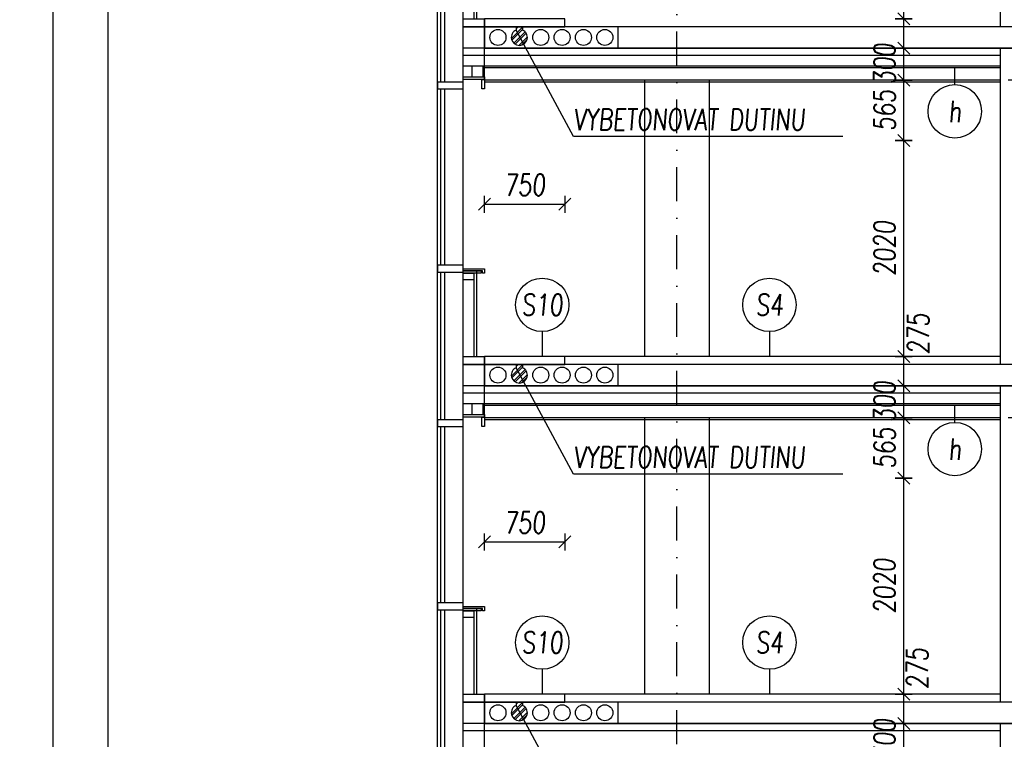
# Model space of a CAD drawing. Header units: millimetres. Extents: x -24606338 to 439687, y 151354 to 480404.
# Tile 60 of 93: x 347088 to 356301, y 203949 to 210683. Entities that reach past the tile are written whole.
import ezdxf
from ezdxf.enums import TextEntityAlignment as Align

# ---------------------------------------------------------------- set-up
doc = ezdxf.new("R2010")
doc.units = ezdxf.units.MM
doc.linetypes.add('ČERCHOVANÁ', pattern=[25.4, 12.7, -6.35, 0, -6.35])
for name, color, linetype in [('KOTY', 7, 'Continuous'), ('KOTY - FASÁDA', 7, 'Continuous'), ('NOVA', 240, 'Continuous'), ('NOVÁ INTERIERY', 240, 'Continuous'), ('OSY', 7, 'Continuous'), ('TENKA', 4, 'Continuous'), ('TLUSTA', 2, 'Continuous'), ('ŽB', 3, 'Continuous')]:
    doc.layers.add(name, color=color, linetype=linetype)
doc.styles.add('CS-ROMANS', font='romans.shx', dxfattribs={"width": 0.75, "oblique": 5})
doc.styles.add('CS-ROMANS_100', font='romans.shx', dxfattribs={"width": 0.75, "oblique": 5, "height": 200})
doc.dimstyles.new('A_KÓTA_100', dxfattribs={"dimtxt": 200, "dimasz": 4, "dimexe": 100, "dimexo": 1500, "dimgap": 80, "dimtad": 1, "dimdec": 0, "dimdsep": 46, "dimtxsty": 'CS-ROMANS_100', "dimblk": 'KOT_CARA20', "dimcen": 90, "dimse1": 1, "dimse2": 1, "dimclrd": 256, "dimclre": 256, "dimclrt": 256, "dimadec": 0, "dimazin": 0, "dimtfac": 1, "dimtdec": 0, "dimtix": 1, "dimtmove": 2, "dimatfit": 3, "dimldrblk": 'OBLIQUE', "dimfxl": 1, "dimfxlon": 1, "dimtolj": 1, "dimarcsym": 0})

# ---------------------------------------------------------------- blocks, each defined once
blk = doc.blocks.new('A$C2F1015B4')
at = {"layer": 'NOVA'}
for points in [[(0, 2592.5), (-200, 2592.5), (-200, 2617.5), (0, 2617.5)], [(0, 2502.5), (-25, 2502.5), (-25, 2592.5), (0, 2592.5)], [(-440.9, 2502.5), (-200, 2502.5), (-200, 2567.5), (-440.9, 2567.5)], [(-440.9, 787.5), (-200, 787.5), (-200, 852.5), (-440.9, 852.5)], [(-200, 820), (0, 820), (0, 780), (-20, 780), (-20, 800), (-200, 800)], [(-200, 800), (-33.5, 800), (-33.5, 780), (-200, 780)], [(-200, 780), (-100, 780), (-100, 715), (-200, 715)], [(0, -75), (-200, -75), (-200, 0), (0, 0)], [(0, -275), (-200, -275), (-200, -75), (0, -75)]]:
    blk.add_lwpolyline(points, close=True, dxfattribs=at)
for points in [[(-440.9, -592.5), (-440.9, 2567.5)], [(-410.9, 852.5), (-410.9, 2502.5)], [(-370.9, 852.5), (-370.9, 2502.5)], [(-200, -592.5), (-200, 2567.5)], [(-410.9, -592.5), (-410.9, 787.5)], [(-370.9, -592.5), (-370.9, 787.5)], [(-100, 780), (-100, 0)], [(-75, 800), (-75, 0)]]:
    blk.add_lwpolyline(points, dxfattribs=at)
blk = doc.blocks.new('KOT_CARA20')
for p, q in [((0, 0), (-14.1, -14.1)), ((0, 20), (0, -20)), ((0, 0), (14.1, 14.1))]:
    blk.add_line(p, q)
blk = doc.blocks.new('*D2668')
at = {"layer": 'Defpoints', "color": 0, "transparency": 16777216}
for p in [(355359.5, 204097.2), (356048.1, 204097.2), (356048.1, 203797.2)]:
    blk.add_point(p, dxfattribs=at)
at = {"layer": 'KOTY', "lineweight": -2, "transparency": 16777216}
for p, q in [((355359.5, 204101.2), (355359.5, 204105.2)), ((355359.5, 203797.2), (355359.5, 204097.2)), ((355359.5, 203793.2), (355359.5, 203789.2))]:
    blk.add_line(p, q, dxfattribs=at)
at = {"layer": 'KOTY', "lineweight": -2, "transparency": 16777216, "xscale": 4, "yscale": 4, "zscale": 4}
for p, rotation in [((355359.5, 204097.2), 270), ((355359.5, 203797.2), 90)]:
    blk.add_blockref('KOT_CARA20', p, dxfattribs=dict(at, rotation=rotation))
at = {"layer": 'KOTY', "transparency": 16777216, "insert": (355179.5, 203947.2), "char_height": 200, "attachment_point": 5, "rotation": 90, "style": 'CS-ROMANS_100'}
blk.add_mtext('\\A1;300', dxfattribs=at)
blk = doc.blocks.new('_OBLIQUE')
at = {"color": 0, "linetype": 'ByBlock', "ltscale": 15}
blk.add_line((-0.5, -0.5), (0.5, 0.5), dxfattribs=at)
blk = doc.blocks.new('*D2669')
at = {"layer": 'Defpoints', "color": 0, "transparency": 16777216}
for p in [(355359.5, 204372.2), (356048.1, 204372.2), (356048.1, 204097.2)]:
    blk.add_point(p, dxfattribs=at)
at = {"layer": 'KOTY', "lineweight": -2, "transparency": 16777216}
blk.add_line((355359.5, 204101.2), (355359.5, 204368.2), dxfattribs=at)
at = {"layer": 'KOTY', "lineweight": -2, "transparency": 16777216, "xscale": 4, "yscale": 4, "zscale": 4}
for p, rotation in [((355359.5, 204372.2), 90), ((355359.5, 204097.2), 270)]:
    blk.add_blockref('KOT_CARA20', p, dxfattribs=dict(at, rotation=rotation))
at = {"layer": 'KOTY', "transparency": 16777216, "insert": (355484.2, 204611.2), "char_height": 200, "attachment_point": 5, "rotation": 90, "style": 'CS-ROMANS_100'}
blk.add_mtext('\\A1;275', dxfattribs=at)
blk = doc.blocks.new('*D2670')
at = {"layer": 'Defpoints', "color": 0, "transparency": 16777216}
for p in [(355359.5, 206392.2), (356048.1, 206392.2), (356048.1, 204372.2)]:
    blk.add_point(p, dxfattribs=at)
at = {"layer": 'KOTY', "lineweight": -2, "transparency": 16777216}
blk.add_line((355359.5, 204376.2), (355359.5, 206388.2), dxfattribs=at)
at = {"layer": 'KOTY', "lineweight": -2, "transparency": 16777216, "xscale": 4, "yscale": 4, "zscale": 4}
for p, rotation in [((355359.5, 206392.2), 90), ((355359.5, 204372.2), 270)]:
    blk.add_blockref('KOT_CARA20', p, dxfattribs=dict(at, rotation=rotation))
at = {"layer": 'KOTY', "transparency": 16777216, "insert": (355179.5, 205382.2), "char_height": 200, "attachment_point": 5, "rotation": 90, "style": 'CS-ROMANS_100'}
blk.add_mtext('\\A1;2020', dxfattribs=at)
blk = doc.blocks.new('*D2671')
at = {"layer": 'Defpoints', "color": 0, "transparency": 16777216}
for p in [(355359.5, 206957.2), (356048.1, 206957.2), (356048.1, 206392.2)]:
    blk.add_point(p, dxfattribs=at)
at = {"layer": 'KOTY', "lineweight": -2, "transparency": 16777216}
blk.add_line((355359.5, 206396.2), (355359.5, 206953.2), dxfattribs=at)
at = {"layer": 'KOTY', "lineweight": -2, "transparency": 16777216, "xscale": 4, "yscale": 4, "zscale": 4}
for p, rotation in [((355359.5, 206957.2), 90), ((355359.5, 206392.2), 270)]:
    blk.add_blockref('KOT_CARA20', p, dxfattribs=dict(at, rotation=rotation))
at = {"layer": 'KOTY', "transparency": 16777216, "insert": (355179.5, 206674.7), "char_height": 200, "attachment_point": 5, "rotation": 90, "style": 'CS-ROMANS_100'}
blk.add_mtext('\\A1;565', dxfattribs=at)
blk = doc.blocks.new('*D2672')
at = {"layer": 'Defpoints', "color": 0, "transparency": 16777216}
for p in [(355359.5, 207257.2), (356048.1, 207257.2), (356048.1, 206957.2)]:
    blk.add_point(p, dxfattribs=at)
at = {"layer": 'KOTY', "lineweight": -2, "transparency": 16777216}
for p, q in [((355359.5, 207261.2), (355359.5, 207265.2)), ((355359.5, 206957.2), (355359.5, 207257.2)), ((355359.5, 206953.2), (355359.5, 206949.2))]:
    blk.add_line(p, q, dxfattribs=at)
at = {"layer": 'KOTY', "lineweight": -2, "transparency": 16777216, "xscale": 4, "yscale": 4, "zscale": 4}
for p, rotation in [((355359.5, 207257.2), 270), ((355359.5, 206957.2), 90)]:
    blk.add_blockref('KOT_CARA20', p, dxfattribs=dict(at, rotation=rotation))
at = {"layer": 'KOTY', "transparency": 16777216, "insert": (355179.5, 207107.2), "char_height": 200, "attachment_point": 5, "rotation": 90, "style": 'CS-ROMANS_100'}
blk.add_mtext('\\A1;300', dxfattribs=at)
blk = doc.blocks.new('*D2673')
at = {"layer": 'Defpoints', "color": 0, "transparency": 16777216}
for p in [(355359.5, 207532.2), (356048.1, 207532.2), (356048.1, 207257.2)]:
    blk.add_point(p, dxfattribs=at)
at = {"layer": 'KOTY', "lineweight": -2, "transparency": 16777216}
blk.add_line((355359.5, 207261.2), (355359.5, 207528.2), dxfattribs=at)
at = {"layer": 'KOTY', "lineweight": -2, "transparency": 16777216, "xscale": 4, "yscale": 4, "zscale": 4}
for p, rotation in [((355359.5, 207532.2), 90), ((355359.5, 207257.2), 270)]:
    blk.add_blockref('KOT_CARA20', p, dxfattribs=dict(at, rotation=rotation))
at = {"layer": 'KOTY', "transparency": 16777216, "insert": (355494.8, 207742.9), "char_height": 200, "attachment_point": 5, "rotation": 90, "style": 'CS-ROMANS_100'}
blk.add_mtext('\\A1;275', dxfattribs=at)
blk = doc.blocks.new('*D2674')
at = {"layer": 'Defpoints', "color": 0, "transparency": 16777216}
for p in [(355359.5, 209552.2), (356048.1, 209552.2), (356048.1, 207532.2)]:
    blk.add_point(p, dxfattribs=at)
at = {"layer": 'KOTY', "lineweight": -2, "transparency": 16777216}
blk.add_line((355359.5, 207536.2), (355359.5, 209548.2), dxfattribs=at)
at = {"layer": 'KOTY', "lineweight": -2, "transparency": 16777216, "xscale": 4, "yscale": 4, "zscale": 4}
for p, rotation in [((355359.5, 209552.2), 90), ((355359.5, 207532.2), 270)]:
    blk.add_blockref('KOT_CARA20', p, dxfattribs=dict(at, rotation=rotation))
at = {"layer": 'KOTY', "transparency": 16777216, "insert": (355179.5, 208542.2), "char_height": 200, "attachment_point": 5, "rotation": 90, "style": 'CS-ROMANS_100'}
blk.add_mtext('\\A1;2020', dxfattribs=at)
blk = doc.blocks.new('*D2675')
at = {"layer": 'Defpoints', "color": 0, "transparency": 16777216}
for p in [(355359.5, 210117.2), (356048.1, 210117.2), (356048.1, 209552.2)]:
    blk.add_point(p, dxfattribs=at)
at = {"layer": 'KOTY', "lineweight": -2, "transparency": 16777216}
blk.add_line((355359.5, 209556.2), (355359.5, 210113.2), dxfattribs=at)
at = {"layer": 'KOTY', "lineweight": -2, "transparency": 16777216, "xscale": 4, "yscale": 4, "zscale": 4}
for p, rotation in [((355359.5, 210117.2), 90), ((355359.5, 209552.2), 270)]:
    blk.add_blockref('KOT_CARA20', p, dxfattribs=dict(at, rotation=rotation))
at = {"layer": 'KOTY', "transparency": 16777216, "insert": (355179.5, 209834.7), "char_height": 200, "attachment_point": 5, "rotation": 90, "style": 'CS-ROMANS_100'}
blk.add_mtext('\\A1;565', dxfattribs=at)
blk = doc.blocks.new('*D2676')
at = {"layer": 'Defpoints', "color": 0, "transparency": 16777216}
for p in [(355359.5, 210417.2), (356048.1, 210417.2), (356048.1, 210117.2)]:
    blk.add_point(p, dxfattribs=at)
at = {"layer": 'KOTY', "lineweight": -2, "transparency": 16777216}
for p, q in [((355359.5, 210421.2), (355359.5, 210425.2)), ((355359.5, 210117.2), (355359.5, 210417.2)), ((355359.5, 210113.2), (355359.5, 210109.2))]:
    blk.add_line(p, q, dxfattribs=at)
at = {"layer": 'KOTY', "lineweight": -2, "transparency": 16777216, "xscale": 4, "yscale": 4, "zscale": 4}
for p, rotation in [((355359.5, 210417.2), 270), ((355359.5, 210117.2), 90)]:
    blk.add_blockref('KOT_CARA20', p, dxfattribs=dict(at, rotation=rotation))
at = {"layer": 'KOTY', "transparency": 16777216, "insert": (355179.5, 210267.2), "char_height": 200, "attachment_point": 5, "rotation": 90, "style": 'CS-ROMANS_100'}
blk.add_mtext('\\A1;300', dxfattribs=at)
blk = doc.blocks.new('*D2677')
at = {"layer": 'Defpoints', "color": 0, "transparency": 16777216}
for p in [(355359.5, 210692.2), (356048.1, 210692.2), (356048.1, 210417.2)]:
    blk.add_point(p, dxfattribs=at)
at = {"layer": 'KOTY', "lineweight": -2, "transparency": 16777216}
blk.add_line((355359.5, 210421.2), (355359.5, 210688.2), dxfattribs=at)
at = {"layer": 'KOTY', "lineweight": -2, "transparency": 16777216, "xscale": 4, "yscale": 4, "zscale": 4}
for p, rotation in [((355359.5, 210692.2), 90), ((355359.5, 210417.2), 270)]:
    blk.add_blockref('KOT_CARA20', p, dxfattribs=dict(at, rotation=rotation))
at = {"layer": 'KOTY', "transparency": 16777216, "insert": (355515.5, 210943.9), "char_height": 200, "attachment_point": 5, "rotation": 90, "style": 'CS-ROMANS_100'}
blk.add_mtext('\\A1;275', dxfattribs=at)
blk = doc.blocks.new('*D2678')
at = {"layer": 'Defpoints', "color": 0, "transparency": 16777216}
for p in [(355359.5, 212712.2), (356048.1, 212712.2), (356048.1, 210692.2)]:
    blk.add_point(p, dxfattribs=at)
at = {"layer": 'KOTY', "lineweight": -2, "transparency": 16777216}
blk.add_line((355359.5, 210696.2), (355359.5, 212708.2), dxfattribs=at)
at = {"layer": 'KOTY', "lineweight": -2, "transparency": 16777216, "xscale": 4, "yscale": 4, "zscale": 4}
for p, rotation in [((355359.5, 212712.2), 90), ((355359.5, 210692.2), 270)]:
    blk.add_blockref('KOT_CARA20', p, dxfattribs=dict(at, rotation=rotation))
at = {"layer": 'KOTY', "transparency": 16777216, "insert": (355179.5, 211702.2), "char_height": 200, "attachment_point": 5, "rotation": 90, "style": 'CS-ROMANS_100'}
blk.add_mtext('\\A1;2020', dxfattribs=at)
blk = doc.blocks.new('*D3274')
at = {"layer": 'Defpoints', "color": 0, "transparency": 16777216}
for p in [(352188.2, 205796), (351438.2, 204372.2), (352188.2, 204372.2)]:
    blk.add_point(p, dxfattribs=at)
at = {"layer": 'KOTY - FASÁDA', "lineweight": -2, "transparency": 16777216}
blk.add_line((351442.2, 205796), (352184.2, 205796), dxfattribs=at)
at = {"layer": 'KOTY - FASÁDA', "lineweight": -2, "transparency": 16777216, "xscale": 4, "yscale": 4, "zscale": 4, "rotation": 180}
blk.add_blockref('KOT_CARA20', (351438.2, 205796), dxfattribs=at)
at = {"layer": 'KOTY - FASÁDA', "lineweight": -2, "transparency": 16777216, "xscale": 4, "yscale": 4, "zscale": 4}
blk.add_blockref('KOT_CARA20', (352188.2, 205796), dxfattribs=at)
at = {"layer": 'KOTY - FASÁDA', "transparency": 16777216, "insert": (351813.2, 205976), "char_height": 200, "attachment_point": 5, "style": 'CS-ROMANS_100'}
blk.add_mtext('\\A1;750', dxfattribs=at)
blk = doc.blocks.new('*D3275')
at = {"layer": 'Defpoints', "color": 0, "transparency": 16777216}
for p in [(352188.2, 208956), (351438.2, 207532.2), (352188.2, 207532.2)]:
    blk.add_point(p, dxfattribs=at)
at = {"layer": 'KOTY - FASÁDA', "lineweight": -2, "transparency": 16777216}
blk.add_line((351442.2, 208956), (352184.2, 208956), dxfattribs=at)
at = {"layer": 'KOTY - FASÁDA', "lineweight": -2, "transparency": 16777216, "xscale": 4, "yscale": 4, "zscale": 4, "rotation": 180}
blk.add_blockref('KOT_CARA20', (351438.2, 208956), dxfattribs=at)
at = {"layer": 'KOTY - FASÁDA', "lineweight": -2, "transparency": 16777216, "xscale": 4, "yscale": 4, "zscale": 4}
blk.add_blockref('KOT_CARA20', (352188.2, 208956), dxfattribs=at)
at = {"layer": 'KOTY - FASÁDA', "transparency": 16777216, "insert": (351813.2, 209136), "char_height": 200, "attachment_point": 5, "style": 'CS-ROMANS_100'}
blk.add_mtext('\\A1;750', dxfattribs=at)
blk = doc.blocks.new('*D3471')
at = {"layer": 'Defpoints', "color": 0, "transparency": 16777216}
for p in [(347916.7, 250657.2), (350987.3, 250657.2), (351069.8, 191074.7)]:
    blk.add_point(p, dxfattribs=at)
at = {"layer": 'KOTY', "lineweight": -2, "transparency": 16777216}
blk.add_line((347916.7, 191078.7), (347916.7, 250653.2), dxfattribs=at)
at = {"layer": 'KOTY', "lineweight": -2, "transparency": 16777216, "xscale": 4, "yscale": 4, "zscale": 4}
for p, rotation in [((347916.7, 250657.2), 90), ((347916.7, 191074.7), 270)]:
    blk.add_blockref('KOT_CARA20', p, dxfattribs=dict(at, rotation=rotation))
at = {"layer": 'KOTY', "transparency": 16777216, "insert": (347736.7, 220865.9), "char_height": 200, "attachment_point": 5, "rotation": 90, "style": 'CS-ROMANS_100'}
blk.add_mtext('\\A1;59583', dxfattribs=at)
blk = doc.blocks.new('*D3473')
at = {"layer": 'Defpoints', "color": 0, "transparency": 16777216}
for p in [(356582.2, 253725.2), (347399.6, 186387.2), (348613.2, 186387.2)]:
    blk.add_point(p, dxfattribs=at)
at = {"layer": 'KOTY', "lineweight": -2, "transparency": 16777216}
blk.add_line((347399.6, 253721.2), (347399.6, 186391.2), dxfattribs=at)
at = {"layer": 'KOTY', "lineweight": -2, "transparency": 16777216, "xscale": 4, "yscale": 4, "zscale": 4}
for p, rotation in [((347399.6, 253725.2), 90), ((347399.6, 186387.2), 270)]:
    blk.add_blockref('KOT_CARA20', p, dxfattribs=dict(at, rotation=rotation))
at = {"layer": 'KOTY', "transparency": 16777216, "insert": (347219.6, 220056.2), "char_height": 200, "attachment_point": 5, "rotation": 90, "style": 'CS-ROMANS_100'}
blk.add_mtext('\\A1;67338', dxfattribs=at)

msp = doc.modelspace()

# ---------------------------------------------------------------- hatches: boundary and pattern name
at = {"layer": 'NOVA'}
h = msp.add_hatch(dxfattribs=at)
h.set_pattern_fill('ANSI32', color=256, scale=5)
h.set_pattern_definition([(45, (221500.81, -65092.43), (-33.6759605, 33.6759605), []), (45, (221523.26, -65092.43), (-33.6759605, 33.6759605), [])])
h.paths.add_polyline_path([(351733.246, 210585.896, 1.08667676), (351804.195, 210454.323)])
h.paths.add_polyline_path([(351793.246, 210585.896), (351793.246, 210617.158), (351733.246, 210617.158), (351733.246, 210585.896), (351804.195, 210454.323, 0.59688434)])
h = msp.add_hatch(dxfattribs=at)
h.set_pattern_fill('ANSI32', color=256, scale=5)
h.set_pattern_definition([(45, (221500.81, -68252.43), (-33.6759605, 33.6759605), []), (45, (221523.26, -68252.43), (-33.6759605, 33.6759605), [])])
h.paths.add_polyline_path([(351733.246, 207425.896, 1.08667676), (351804.195, 207294.323)])
h.paths.add_polyline_path([(351793.246, 207425.896), (351793.246, 207457.158), (351733.246, 207457.158), (351733.246, 207425.896), (351804.195, 207294.323, 0.59688434)])
h = msp.add_hatch(dxfattribs=at)
h.set_pattern_fill('ANSI32', color=256, scale=5)
h.set_pattern_definition([(45, (221500.81, -71412.43), (-33.6759605, 33.6759605), []), (45, (221523.26, -71412.43), (-33.6759605, 33.6759605), [])])
h.paths.add_polyline_path([(351733.246, 204265.896, 1.08667676), (351804.195, 204134.323)])
h.paths.add_polyline_path([(351793.246, 204265.896), (351793.246, 204297.158), (351733.246, 204297.158), (351733.246, 204265.896), (351804.195, 204134.323, 0.59688434)])

# ---------------------------------------------------------------- linework, layer by layer
at = {"layer": 'KOTY'}
for p, q in [((355837.69, 210074.9), (355837.69, 210232.158)), ((351977.591, 207764.118), (351977.591, 207532.158)), ((354103.655, 207764.118), (354103.655, 207532.158)), ((355837.69, 206914.9), (355837.69, 207072.158)), ((351977.591, 204604.118), (351977.591, 204372.158)), ((354103.655, 204604.118), (354103.655, 204372.158))]:
    msp.add_line(p, q, dxfattribs=at)
at = {"layer": 'KOTY', "ltscale": 20}
for centre in [(355837.69, 209824.9), (351977.591, 208014.118), (354103.655, 208014.118), (355837.69, 206664.9), (351977.591, 204854.118), (354103.655, 204854.118)]:
    msp.add_circle(centre, 250, dxfattribs=at)
at = {"layer": 'KOTY - FASÁDA'}
for p, q in [((352270.609, 209589.379), (351733.246, 210585.896)), ((354789.615, 209589.379), (352270.609, 209589.379)), ((352270.609, 206429.379), (351733.246, 207425.896)), ((354789.615, 206429.379), (352270.609, 206429.379)), ((352270.609, 203269.379), (351733.246, 204265.896))]:
    msp.add_line(p, q, dxfattribs=at)
at = {"layer": 'NOVA'}
for p, q in [((351733.246, 210617.158), (351438.246, 210617.158)), ((351438.246, 210617.158), (351438.246, 210417.158)), ((351733.246, 210617.158), (351733.246, 210585.896)), ((351733.246, 210617.158), (351793.246, 210617.158)), ((351793.246, 210617.158), (351793.246, 210585.896)), ((351733.246, 207457.158), (351438.246, 207457.158)), ((351438.246, 207457.158), (351438.246, 207257.158)), ((351733.246, 207457.158), (351733.246, 207425.896)), ((351733.246, 207457.158), (351793.246, 207457.158)), ((351793.246, 207457.158), (351793.246, 207425.896)), ((351733.246, 204297.158), (351438.246, 204297.158)), ((351438.246, 204297.158), (351438.246, 204097.158)), ((351733.246, 204297.158), (351733.246, 204265.896)), ((351733.246, 204297.158), (351793.246, 204297.158)), ((351793.246, 204297.158), (351793.246, 204265.896))]:
    msp.add_line(p, q, dxfattribs=at)
for points in [[(351438.246, 210617.158), (352188.246, 210617.158), (352188.246, 210692.158), (351438.246, 210692.158)], [(351438.246, 207457.158), (352188.246, 207457.158), (352188.246, 207532.158), (351438.246, 207532.158)], [(351438.246, 204297.158), (352188.246, 204297.158), (352188.246, 204372.158), (351438.246, 204372.158)]]:
    msp.add_lwpolyline(points, close=True, dxfattribs=at)
for points in [[(351648.246, 210617.158), (351438.246, 210617.158), (351438.246, 210417.158), (351648.246, 210417.158)], [(351648.246, 207457.158), (351438.246, 207457.158), (351438.246, 207257.158), (351648.246, 207257.158)], [(351648.246, 204297.158), (351438.246, 204297.158), (351438.246, 204097.158), (351648.246, 204097.158)]]:
    msp.add_lwpolyline(points, dxfattribs=at)
for centre in [(351763.246, 210517.158), (351763.246, 207357.158), (351763.246, 204197.158)]:
    msp.add_arc(centre, 75, 113.5781785, 66.4218215, dxfattribs=at)
at = {"layer": 'NOVÁ INTERIERY'}
for p, q in [((351323.246, 210149.658), (351323.246, 210247.158)), ((351423.246, 210149.658), (351423.246, 210247.158)), ((351438.246, 210149.658), (351438.246, 210232.158)), ((351323.246, 206989.658), (351323.246, 207087.158)), ((351423.246, 206989.658), (351423.246, 207087.158)), ((351438.246, 206989.658), (351438.246, 207072.158))]:
    msp.add_line(p, q, dxfattribs=at)
for points in [[(356263.246, 210347.158), (351238.246, 210347.158)], [(356263.246, 210247.158), (351238.246, 210247.158)], [(356263.246, 210232.158), (351438.246, 210232.158)], [(356263.246, 207187.158), (351238.246, 207187.158)], [(356263.246, 207087.158), (351238.246, 207087.158)], [(356263.246, 207072.158), (351438.246, 207072.158)], [(356263.246, 204027.158), (351238.246, 204027.158)]]:
    msp.add_lwpolyline(points, dxfattribs=at)
at = {"layer": 'OSY', "linetype": 'ČERCHOVANÁ', "ltscale": 25}
msp.add_lwpolyline([(353238.246, 174688.935), (353238.246, 251607.158)], dxfattribs=at)
at = {"layer": 'TENKA'}
for p, q in [((352688.246, 210417.158), (352688.246, 210617.158)), ((351438.246, 210102.158), (356263.246, 210102.158)), ((352688.246, 207257.158), (352688.246, 207457.158)), ((351438.246, 206942.158), (356263.246, 206942.158)), ((352688.246, 204097.158), (352688.246, 204297.158))]:
    msp.add_line(p, q, dxfattribs=at)
for points in [[(362123.246, 210617.158), (351438.246, 210617.158)], [(356263.246, 210117.158), (351438.246, 210117.158), (351438.246, 210417.158), (358038.246, 210417.158), (358038.246, 210117.158), (356338.246, 210117.158)], [(352938.246, 207532.158), (352938.246, 210117.158)], [(353538.246, 210117.158), (353538.246, 207532.158)], [(362123.246, 207457.158), (351438.246, 207457.158)], [(356263.246, 206957.158), (351438.246, 206957.158), (351438.246, 207257.158), (358038.246, 207257.158), (358038.246, 206957.158), (356338.246, 206957.158)], [(352938.246, 204372.158), (352938.246, 206957.158)], [(353538.246, 206957.158), (353538.246, 204372.158)], [(362123.246, 204297.158), (351438.246, 204297.158)], [(356263.246, 203797.158), (351438.246, 203797.158), (351438.246, 204097.158), (358038.246, 204097.158), (358038.246, 203797.158), (356338.246, 203797.158)]]:
    msp.add_lwpolyline(points, dxfattribs=at)
for centre in [(351563.246, 210517.158), (351963.246, 210517.158), (352163.246, 210517.158), (352363.246, 210517.158), (352563.246, 210517.158), (351563.246, 207357.158), (351963.246, 207357.158), (352163.246, 207357.158), (352363.246, 207357.158), (352563.246, 207357.158), (351563.246, 204197.158), (351963.246, 204197.158), (352163.246, 204197.158), (352363.246, 204197.158), (352563.246, 204197.158)]:
    msp.add_circle(centre, 75, dxfattribs=at)
at = {"layer": 'TLUSTA'}
for points in [[(356263.246, 213577.158), (356263.246, 210617.158)], [(351438.246, 210417.158), (351438.246, 210692.158)], [(351438.246, 210417.158), (351438.246, 210692.158)], [(351438.246, 210417.158), (351438.246, 210692.158)], [(358038.246, 210417.158), (351438.246, 210417.158)], [(356263.246, 210417.158), (356263.246, 207457.158)], [(351438.246, 207257.158), (351438.246, 207532.158)], [(356263.246, 207532.158), (351438.246, 207532.158)], [(351438.246, 207257.158), (351438.246, 207532.158)], [(351438.246, 207257.158), (351438.246, 207532.158)], [(358038.246, 207257.158), (351438.246, 207257.158)], [(356263.246, 207257.158), (356263.246, 204297.158)], [(351438.246, 204097.158), (351438.246, 204372.158)], [(356263.246, 204372.158), (351438.246, 204372.158)], [(351438.246, 204097.158), (351438.246, 204372.158)], [(351438.246, 204097.158), (351438.246, 204372.158)], [(358038.246, 204097.158), (351438.246, 204097.158)], [(356263.246, 204097.158), (356263.246, 201137.158)]]:
    msp.add_lwpolyline(points, dxfattribs=at)
at = {"layer": 'ŽB'}
for points in [[(351438.246, 210417.158), (358038.246, 210417.158), (358038.246, 210617.158), (351438.246, 210617.158)], [(351438.246, 207257.158), (358038.246, 207257.158), (358038.246, 207457.158), (351438.246, 207457.158)], [(351438.246, 204097.158), (358038.246, 204097.158), (358038.246, 204297.158), (351438.246, 204297.158)]]:
    msp.add_lwpolyline(points, close=True, dxfattribs=at)

# ---------------------------------------------------------------- block references
at = {"layer": 'NOVA'}
for p in [(351438.246, 210692.158), (351438.246, 207532.158), (351438.246, 204372.158)]:
    msp.add_blockref('A$C2F1015B4', p, dxfattribs=at)

# ---------------------------------------------------------------- texts
at = {"layer": 'KOTY', "ltscale": 20, "style": 'CS-ROMANS', "oblique": 5, "width": 0.75}
for s, p in [('h', (355837.69, 209824.9)), ('S10', (351977.591, 208014.118)), ('S4', (354103.655, 208014.118)), ('h', (355837.69, 206664.9)), ('S10', (351977.591, 204854.118)), ('S4', (354103.655, 204854.118))]:
    msp.add_text(s, height=200, dxfattribs=at).set_placement(p, align=Align.MIDDLE)
at = {"layer": 'KOTY - FASÁDA', "ltscale": 15, "style": 'CS-ROMANS', "oblique": 5, "width": 0.75}
for p in [(352268.841, 209650.228), (352268.841, 206490.228)]:
    msp.add_text('VYBETONOVAT DUTINU ', height=200, dxfattribs=at).set_placement(p)

# ---------------------------------------------------------------- dimensions: what is measured, and where the dimension line sits
at = {"layer": 'KOTY'}
for base, p1, p2, picture, middle in [((347399.564, 186387.158), (356582.209, 253725.158), (348613.152, 186387.158), '*D3473', (347219.564, 220056.158)), ((347916.73163444, 250657.157598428), (351069.785674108, 191074.657583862), (350987.301791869, 250657.157598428), '*D3471', (347736.73163444, 220865.907591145)), ((355359.505, 212712.158), (356048.138, 210692.158), (356048.138, 212712.158), '*D2678', (355179.505, 211702.158)), ((355359.505, 210417.158), (356048.138, 210117.158), (356048.138, 210417.158), '*D2676', (355179.505, 210267.158)), ((355359.505, 210117.158), (356048.138, 209552.158), (356048.138, 210117.158), '*D2675', (355179.505, 209834.658)), ((355359.505, 209552.158), (356048.138, 207532.158), (356048.138, 209552.158), '*D2674', (355179.505, 208542.158)), ((355359.505, 207257.158), (356048.138, 206957.158), (356048.138, 207257.158), '*D2672', (355179.505, 207107.158)), ((355359.505, 206957.158), (356048.138, 206392.158), (356048.138, 206957.158), '*D2671', (355179.505, 206674.658)), ((355359.505, 206392.158), (356048.138, 204372.158), (356048.138, 206392.158), '*D2670', (355179.505, 205382.158)), ((355359.505, 204097.158), (356048.138, 203797.158), (356048.138, 204097.158), '*D2668', (355179.505, 203947.158))]:
    dim = msp.add_linear_dim(base=base, p1=p1, p2=p2, angle=90, dimstyle='A_KÓTA_100', dxfattribs=at)
    dim.commit()
    dim.dimension.update_dxf_attribs({"geometry": picture, "text_midpoint": middle})
for base, p1, p2, picture, middle in [((355359.505, 210692.158), (356048.138, 210417.158), (356048.138, 210692.158), '*D2677', (355515.504, 210943.876)), ((355359.505, 207532.158), (356048.138, 207257.158), (356048.138, 207532.158), '*D2673', (355494.821, 207742.87)), ((355359.505, 204372.158), (356048.138, 204097.158), (356048.138, 204372.158), '*D2669', (355484.154, 204611.183))]:
    dim = msp.add_linear_dim(base=base, p1=p1, p2=p2, angle=90, dimstyle='A_KÓTA_100', dxfattribs=at)
    dim.commit()
    dim.dimension.update_dxf_attribs({"geometry": picture, "text_midpoint": middle, "dimtype": 160})
at = {"layer": 'KOTY - FASÁDA'}
for base, p1, p2, picture, middle in [((352188.246, 208956.048), (351438.246, 207532.158), (352188.246, 207532.158), '*D3275', (351813.246, 209136.048)), ((352188.246, 205796.048), (351438.246, 204372.158), (352188.246, 204372.158), '*D3274', (351813.246, 205976.048))]:
    dim = msp.add_linear_dim(base=base, p1=p1, p2=p2, dimstyle='A_KÓTA_100', dxfattribs=at)
    dim.commit()
    dim.dimension.update_dxf_attribs({"geometry": picture, "text_midpoint": middle})

doc.saveas('drawing.dxf')
